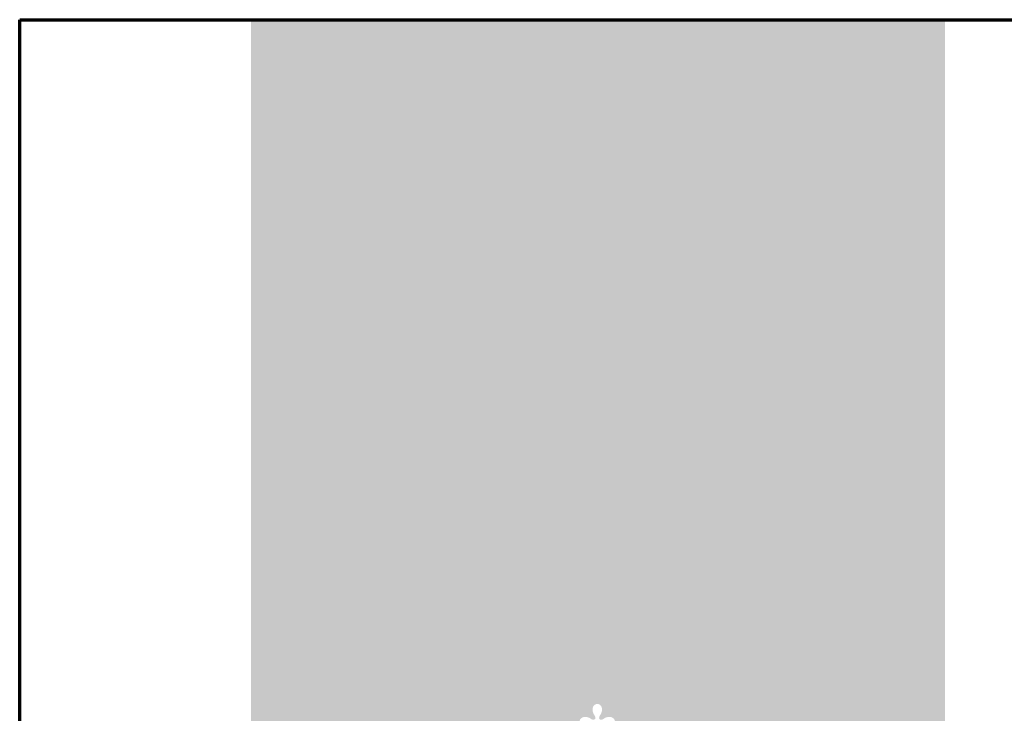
# Model space of a CAD drawing. Header units: millimetres. Extents: x -200 to 7, y -7 to 90.
# Tile 67 of 69: x -125 to -104, y 32 to 47. Entities that reach past the tile are written whole.
import ezdxf

# ---------------------------------------------------------------- set-up
doc = ezdxf.new("R2010")
doc.units = ezdxf.units.MM
doc.layers.add('--.--_A_logo', color=7, linetype='Continuous')
doc.layers.add('--.--_L_titelblok', color=7, linetype='Continuous')

# ---------------------------------------------------------------- blocks, each defined once
blk = doc.blocks.new('RCS_--_rijkslogo')
at = {"layer": '--.--_A_logo', "lineweight": 18, "true_color": 0x154273}
blk.add_hatch(color=156, dxfattribs=at).paths.add_polyline_path([(1500, 3000), (1500, 1420.3), (776.7, 1420.3), (776.8, 1424.1), (776.4, 1427.1), (775.6, 1429.8), (774, 1432.7), (772.4, 1435), (770.4, 1437.2), (768.1, 1439.2), (765.4, 1441.1), (761.6, 1443), (758.8, 1444), (756.1, 1445.9), (755.6, 1449.7), (754.5, 1457.5), (754.1, 1461.3), (753.7, 1464.8), (753.4, 1468), (753.2, 1470.9), (753.2, 1474.2), (754.5, 1476.9), (757.3, 1477.5), (760.3, 1476.5), (762.8, 1475), (765.3, 1473.4), (768.4, 1472.2), (770.9, 1471.5), (774.3, 1471.2), (777.3, 1471.4), (780.4, 1472.2), (783.8, 1474.5), (785.7, 1476.9), (786.7, 1479.6), (786.9, 1482.3), (786.1, 1485), (784.5, 1487.5), (782, 1489.6), (779.6, 1490.9), (775.5, 1491.7), (771.7, 1491.4), (769.2, 1490.8), (765.8, 1489.7), (762.4, 1487.5), (759.9, 1486.1), (757, 1485.3), (754.3, 1486), (752.5, 1488.6), (752.9, 1492.1), (754.1, 1494.4), (756.5, 1498.1), (757.7, 1501.3), (758.4, 1503.7), (758.7, 1507), (758.5, 1510.2), (757.8, 1513.3), (755.4, 1516.7), (753, 1518.6), (750.3, 1519.6), (747.7, 1519.8), (745, 1519), (742.4, 1517.4), (740.3, 1514.9), (739.1, 1512.5), (738.3, 1508.4), (738.6, 1504.6), (739.1, 1502.1), (740.3, 1498.7), (742.4, 1495.2), (743.8, 1492.8), (744.7, 1489.9), (744, 1487.2), (741.3, 1485.4), (737.9, 1485.8), (735.6, 1486.9), (731.8, 1489.4), (728.6, 1490.6), (726.2, 1491.2), (722.7, 1491.6), (719.7, 1491.3), (716.7, 1490.6), (713.3, 1488.3), (711.4, 1485.8), (710.4, 1483.2), (710.2, 1480.5), (710.9, 1477.8), (712.5, 1475.3), (715, 1473.2), (717.5, 1471.9), (721.6, 1471.1), (725.4, 1471.4), (727.9, 1471.9), (731.2, 1473.1), (734.7, 1475.3), (737.1, 1476.7), (740.1, 1477.5), (743.3, 1476.4), (743.9, 1473.6), (743.9, 1471.3), (743.7, 1468.5), (743.6, 1467), (743.3, 1463.6), (742.9, 1460), (742.4, 1456.2), (741.9, 1452.3), (741.3, 1448.4), (740.8, 1444.6), (737.9, 1443.9), (734.4, 1442.5), (730.8, 1440.5), (728.2, 1438.5), (726, 1436.4), (724.1, 1434.2), (722.6, 1431.9), (721.5, 1429.6), (720.5, 1426.4), (720.2, 1423.7), (720.6, 1420.3), (0, 1420.3), (0, 3000)])

msp = doc.modelspace()

# ---------------------------------------------------------------- linework, layer by layer
at = {"layer": '--.--_L_titelblok', "lineweight": 70}
for p, q in [((-125, 10), (-125, 47.5)), ((-125, 47.5), (-55, 47.5))]:
    msp.add_line(p, q, dxfattribs=at)

# ---------------------------------------------------------------- block references
at = {"xscale": 0.01, "yscale": 0.01, "zscale": 0.01}
msp.add_blockref('RCS_--_rijkslogo', (-120, 17.5), dxfattribs=at)

doc.saveas('drawing.dxf')
